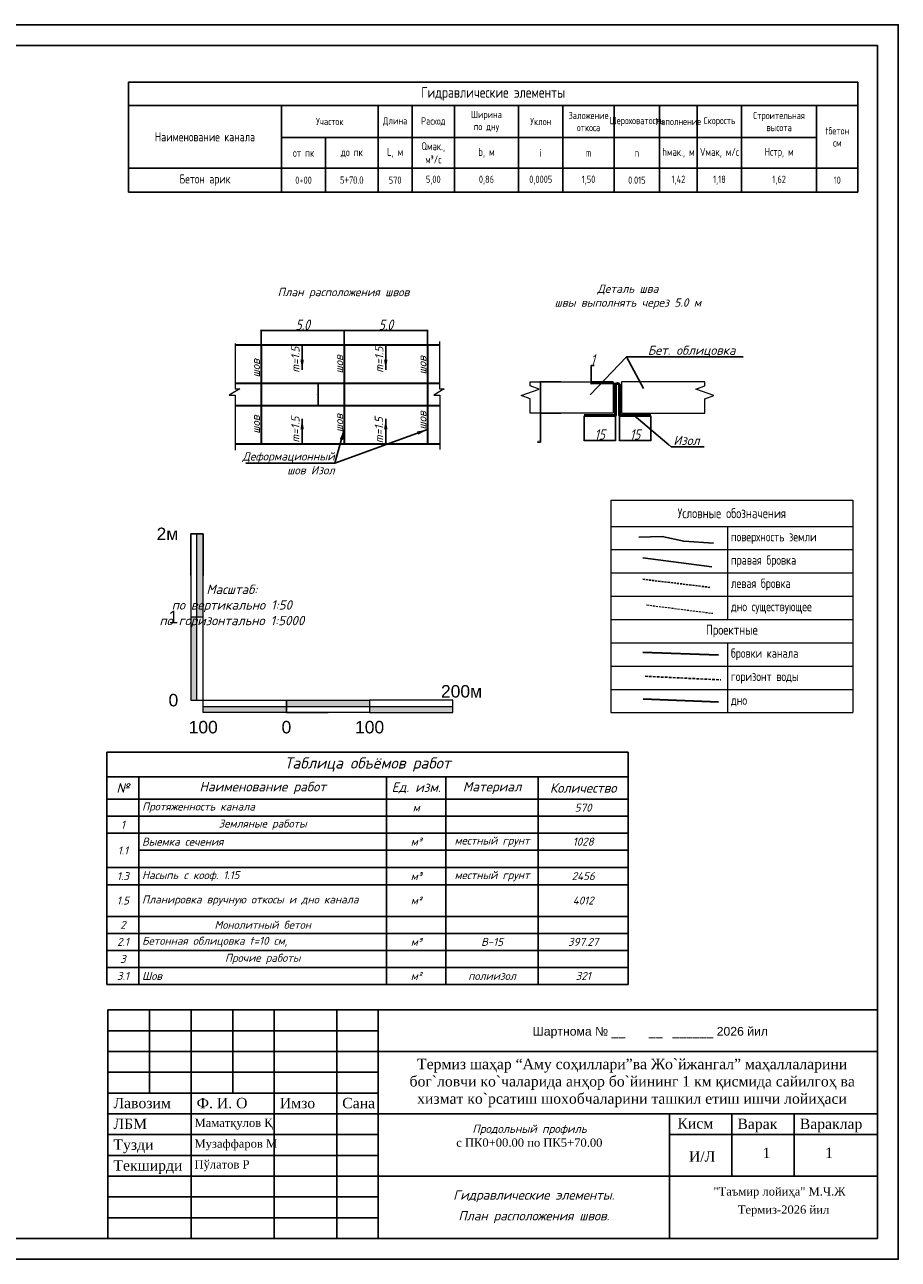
# Model space of a CAD drawing. Header units: millimetres. Extents: x -719 to 13548277, y -502 to 4357967.
# Tile 2 of 3: x 6777679 to 6777889, y 2049742 to 2050039. Entities that reach past the tile are written whole.
import ezdxf
from ezdxf import colors
from ezdxf.entities.mleader import LeaderData, LeaderLine
from ezdxf.enums import TextEntityAlignment as Align
from ezdxf.math import Vec2, Vec3

# ---------------------------------------------------------------- set-up
doc = ezdxf.new("R2010")
doc.units = ezdxf.units.MM
doc.header["$PDMODE"] = 3
doc.header["$PDSIZE"] = 5
for name, pattern in [('ACAD_ISO10W100', [18, 12, -3, 0, -3]), ('CENTER2', [28.575, 19.05, -3.175, 3.175, -3.175]), ('CONTI', [0]), ('DASHED2', [9.525, 6.35, -3.175]), ('DIVIDE2', [15.875, 6.35, -3.175, 0, -3.175, 0, -3.175]), ('HIDDENX2', [0.75, 0.5, -0.25])]:
    doc.linetypes.add(name, pattern=pattern)
doc.layers.get('Defpoints').update_dxf_attribs({"lineweight": 13})
for name, color, linetype, lineweight in [('dBotomlev', 6, 'Continuous', 35), ('Dimensions', 1, 'Continuous', 5), ('pr_title', 7, 'Continuous', 13)]:
    doc.layers.add(name, color=color, linetype=linetype, lineweight=lineweight)
for name, color, linetype in [('dBottomlev', 1, 'Continuous'), ('dNormlWater', 4, 'DASHED2'), ('ex_Leftbank', 5, 'ACAD_ISO10W100'), ('ex_Rightbank', 1, 'DIVIDE2'), ('ex_Zemly', 3, 'HIDDENX2'), ('RAMKA', 250, 'CONTI'), ('table', 6, 'Continuous')]:
    doc.layers.add(name, color=color, linetype=linetype)
doc.styles.add('GOST-2.304_Type-B_italic', font='txt')
doc.styles.add('ISO 2', font='isocpeui.ttf', dxfattribs={"height": 2})
doc.styles.add('ISOCPEUR_01CC0', font='isocpeui.ttf', dxfattribs={"height": 0.2})
doc.styles.add('SIMPLEX', font='romans.shx', dxfattribs={"width": 0.75})
doc.styles.get("Standard").update_dxf_attribs({"font": 'isocpeui.ttf'})
doc.styles.add('tiyms', font='times.ttf')
doc.styles.add('стиль1', font='arial.ttf')
doc.dimstyles.new('flat', dxfattribs={"dimtxt": 0.25, "dimasz": 0.23, "dimexe": 0.23, "dimexo": 0.1, "dimgap": 0.15, "dimtad": 1, "dimtoh": 1, "dimzin": 0, "dimdsep": 46, "dimtxsty": 'Standard', "dimblk": 'OBLIQUE', "dimcen": 0.09, "dimadec": 0, "dimazin": 0, "dimtfac": 1, "dimtofl": 0, "dimtmove": 0, "dimatfit": 3, "dimfxl": 0.4, "dimtolj": 1, "dimtzin": 0, "dimarcsym": 0})
doc.dimstyles.new('ISO 1-200', dxfattribs={"dimtxt": 2, "dimasz": 2.5, "dimexe": 1.25, "dimexo": 0.625, "dimtad": 1, "dimdec": 0, "dimlfac": 20, "dimtxsty": 'ISO 2', "dimblk": 'OBLIQUE', "dimcen": 2.5, "dimclrd": 256, "dimclre": 256, "dimclrt": 256, "dimadec": 0, "dimazin": 0, "dimtfac": 1, "dimtdec": 0, "dimtmove": 0, "dimatfit": 3, "dimfxl": 1, "dimarcsym": 0})

# ---------------------------------------------------------------- blocks, each defined once
blk = doc.blocks.new('*T573')
at = {"layer": 'Defpoints', "color": 8, "linetype": 'ByBlock', "lineweight": 0, "transparency": 16777216}
for p, q in [((0, 0), (58.14, 0)), ((0, 0), (0, -51.14)), ((58.14, 0), (58.14, -51.14)), ((0, -6.34), (58.14, -6.34)), ((28, -6.34), (28, -28.74)), ((0, -11.94), (58.14, -11.94)), ((0, -17.54), (58.14, -17.54)), ((0, -23.14), (58.14, -23.14)), ((0, -28.74), (58.14, -28.74)), ((0, -34.34), (58.14, -34.34)), ((28, -34.34), (28, -51.14)), ((0, -39.94), (58.14, -39.94)), ((0, -45.54), (58.14, -45.54)), ((0, -51.14), (58.14, -51.14))]:
    blk.add_line(p, q, dxfattribs=at)
at = {"color": 0, "transparency": 16777216, "insert": (29.07, -3.17), "char_height": 2.4, "width": 56.4136, "attachment_point": 5, "style": 'SIMPLEX'}
blk.add_mtext('Условные обозначения', dxfattribs=at)
at = {"transparency": 16777216, "style": 'SIMPLEX'}
for s, insert, char_height, width, attachment_point in [('поверхность земли', (28.86, -9.14), 2.24, 28.4136, 4), ('правая бровка', (28.86, -14.74), 2.24, 28.4136, 4), ('левая бровка', (28.86, -20.34), 2.24, 28.4136, 4), ('дно существующее', (28.86, -25.94), 2.24, 28.4136, 4), ('Проектные', (29.07, -31.54), 2.4, 56.4136, 5), ('бровки канала', (28.86, -37.14), 2.24, 28.4136, 4), ('горизонт воды', (28.86, -42.74), 2.24, 28.4136, 4), ('дно ', (28.86, -48.34), 2.24, 28.4136, 4)]:
    blk.add_mtext(s, dxfattribs=dict(at, insert=insert, char_height=char_height, width=width, attachment_point=attachment_point))
blk = doc.blocks.new('_Oblique')
at = {"color": 0, "linetype": 'ByBlock', "lineweight": -2}
blk.add_line((-0.5, -0.5), (0.5, 0.5), dxfattribs=at)
blk = doc.blocks.new('*D574')
at = {"layer": 'Defpoints', "color": 0, "lineweight": -2, "transparency": 16777216}
for p, q in [((6777736.02, 2049962.01), (6777736.02, 2049965.52)), ((6777736.02, 2049965.37), (6777756.02, 2049965.37)), ((6777756.02, 2049962.01), (6777756.02, 2049965.52))]:
    blk.add_line(p, q, dxfattribs=at)
at = {"layer": 'Defpoints', "color": 0, "lineweight": 25, "transparency": 16777216}
for p in [(6777756.02, 2049965.37), (6777736.02, 2049961.91), (6777756.02, 2049961.91)]:
    blk.add_point(p, dxfattribs=at)
at = {"layer": 'Defpoints', "color": 0, "lineweight": -2, "transparency": 16777216, "xscale": 0.2, "yscale": 0.2, "zscale": 0.2, "rotation": 180}
blk.add_blockref('_Oblique', (6777736.02, 2049965.37), dxfattribs=at)
at = {"layer": 'Defpoints', "color": 0, "lineweight": -2, "transparency": 16777216, "xscale": 0.2, "yscale": 0.2, "zscale": 0.2}
blk.add_blockref('_Oblique', (6777756.02, 2049965.37), dxfattribs=at)
at = {"layer": 'Defpoints', "color": 0, "transparency": 16777216, "insert": (6777746.02, 2049966.77), "char_height": 2.5, "attachment_point": 5, "style": 'GOST-2.304_Type-B_italic'}
blk.add_mtext('\\A1;5.0', dxfattribs=at)
blk = doc.blocks.new('*D575')
at = {"layer": 'Defpoints', "color": 0, "lineweight": -2, "transparency": 16777216}
for p, q in [((6777749.64, 2049952.71), (6777749.59, 2049952.71)), ((6777749.74, 2049947.31), (6777749.74, 2049952.71)), ((6777749.64, 2049947.31), (6777749.59, 2049947.31))]:
    blk.add_line(p, q, dxfattribs=at)
at = {"layer": 'Defpoints', "color": 0, "lineweight": 25, "transparency": 16777216}
for p in [(6777749.74, 2049952.71), (6777749.74, 2049952.71), (6777749.74, 2049947.31)]:
    blk.add_point(p, dxfattribs=at)
at = {"layer": 'Defpoints', "color": 0, "lineweight": -2, "transparency": 16777216, "xscale": 0.2, "yscale": 0.2, "zscale": 0.2}
for p, rotation in [((6777749.74, 2049952.71), 90), ((6777749.74, 2049947.31), 270)]:
    blk.add_blockref('_Oblique', p, dxfattribs=dict(at, rotation=rotation))
at = {"layer": 'Defpoints', "color": 0, "transparency": 16777216, "insert": (6777749.46, 2049950.01), "char_height": 0.25, "attachment_point": 5, "rotation": 90}
blk.add_mtext('\\A1;b', dxfattribs=at)
blk = doc.blocks.new('*D576')
at = {"layer": 'Defpoints', "color": 0, "lineweight": -2, "transparency": 16777216}
for p, q in [((6777756.02, 2049962.01), (6777756.02, 2049965.52)), ((6777756.02, 2049965.37), (6777776.02, 2049965.37)), ((6777776.02, 2049962.01), (6777776.02, 2049965.52))]:
    blk.add_line(p, q, dxfattribs=at)
at = {"layer": 'Defpoints', "color": 0, "lineweight": 25, "transparency": 16777216}
for p in [(6777776.02, 2049965.37), (6777756.02, 2049961.91), (6777776.02, 2049961.91)]:
    blk.add_point(p, dxfattribs=at)
at = {"layer": 'Defpoints', "color": 0, "lineweight": -2, "transparency": 16777216, "xscale": 0.2, "yscale": 0.2, "zscale": 0.2, "rotation": 180}
blk.add_blockref('_Oblique', (6777756.02, 2049965.37), dxfattribs=at)
at = {"layer": 'Defpoints', "color": 0, "lineweight": -2, "transparency": 16777216, "xscale": 0.2, "yscale": 0.2, "zscale": 0.2}
blk.add_blockref('_Oblique', (6777776.02, 2049965.37), dxfattribs=at)
at = {"layer": 'Defpoints', "color": 0, "transparency": 16777216, "insert": (6777766.02, 2049966.77), "char_height": 2.5, "attachment_point": 5, "style": 'GOST-2.304_Type-B_italic'}
blk.add_mtext('\\A1;5.0', dxfattribs=at)
blk = doc.blocks.new('_None')
blk = doc.blocks.new('*D577')
at = {"layer": 'Defpoints', "color": 0, "lineweight": -2, "transparency": 16777216}
for p, q in [((6777813.68, 2049944.87), (6777813.68, 2049938.81)), ((6777821.18, 2049944.84), (6777821.18, 2049938.81)), ((6777821.18, 2049938.96), (6777813.68, 2049938.96))]:
    blk.add_line(p, q, dxfattribs=at)
at = {"layer": 'Defpoints', "color": 0, "lineweight": 25, "transparency": 16777216}
for p in [(6777813.68, 2049944.97), (6777821.18, 2049944.94), (6777813.68, 2049938.96)]:
    blk.add_point(p, dxfattribs=at)
at = {"layer": 'Defpoints', "color": 0, "lineweight": -2, "transparency": 16777216, "xscale": 0.2, "yscale": 0.2, "zscale": 0.2, "rotation": 180}
blk.add_blockref('_Oblique', (6777813.68, 2049938.96), dxfattribs=at)
at = {"layer": 'Defpoints', "color": 0, "lineweight": -2, "transparency": 16777216, "xscale": 0.2, "yscale": 0.2, "zscale": 0.2}
blk.add_blockref('_Oblique', (6777821.18, 2049938.96), dxfattribs=at)
at = {"layer": 'Defpoints', "color": 0, "transparency": 16777216, "insert": (6777817.43, 2049940.36), "char_height": 2.5, "attachment_point": 5, "style": 'GOST-2.304_Type-B_italic'}
blk.add_mtext('\\A1;15', dxfattribs=at)
blk = doc.blocks.new('*D578')
at = {"layer": 'Defpoints', "color": 0, "lineweight": -2, "transparency": 16777216}
for p, q in [((6777822.18, 2049944.87), (6777822.18, 2049938.81)), ((6777829.68, 2049944.87), (6777829.68, 2049938.81)), ((6777829.68, 2049938.96), (6777822.18, 2049938.96))]:
    blk.add_line(p, q, dxfattribs=at)
at = {"layer": 'Defpoints', "color": 0, "lineweight": 25, "transparency": 16777216}
for p in [(6777822.18, 2049944.97), (6777829.68, 2049944.97), (6777822.18, 2049938.96)]:
    blk.add_point(p, dxfattribs=at)
at = {"layer": 'Defpoints', "color": 0, "lineweight": -2, "transparency": 16777216, "xscale": 0.2, "yscale": 0.2, "zscale": 0.2, "rotation": 180}
blk.add_blockref('_Oblique', (6777822.18, 2049938.96), dxfattribs=at)
at = {"layer": 'Defpoints', "color": 0, "lineweight": -2, "transparency": 16777216, "xscale": 0.2, "yscale": 0.2, "zscale": 0.2}
blk.add_blockref('_Oblique', (6777829.68, 2049938.96), dxfattribs=at)
at = {"layer": 'Defpoints', "color": 0, "transparency": 16777216, "insert": (6777825.93, 2049940.36), "char_height": 2.5, "attachment_point": 5, "style": 'GOST-2.304_Type-B_italic'}
blk.add_mtext('\\A1;15', dxfattribs=at)
blk = doc.blocks.new('*D580')
at = {"layer": 'Defpoints', "color": 0, "lineweight": -2, "transparency": 16777216}
for p, q in [((6777815.33, 2049953), (6777815.33, 2049957)), ((6777815.33, 2049957), (6777816.08, 2049957)), ((6777820.58, 2049953), (6777815.18, 2049953)), ((6777821.59, 2049952.63), (6777815.18, 2049952.63)), ((6777815.33, 2049952.63), (6777815.33, 2049953))]:
    blk.add_line(p, q, dxfattribs=at)
at = {"layer": 'Defpoints', "color": 0, "lineweight": 25, "transparency": 16777216}
for p in [(6777815.33, 2049952.63), (6777820.68, 2049953), (6777821.69, 2049952.63)]:
    blk.add_point(p, dxfattribs=at)
at = {"layer": 'Defpoints', "color": 0, "lineweight": -2, "transparency": 16777216, "xscale": 0.2, "yscale": 0.2, "zscale": 0.2}
for p, rotation in [((6777815.33, 2049953), 90), ((6777815.33, 2049952.63), 270)]:
    blk.add_blockref('_Oblique', p, dxfattribs=dict(at, rotation=rotation))
at = {"layer": 'Defpoints', "color": 0, "transparency": 16777216, "insert": (6777815.78, 2049958.4), "char_height": 2.5, "attachment_point": 5, "style": 'GOST-2.304_Type-B_italic'}
blk.add_mtext('\\A1;1', dxfattribs=at)
blk = doc.blocks.new('*D579')
at = {"layer": 'Defpoints', "color": 0, "lineweight": -2, "transparency": 16777216}
for p, q in [((6777808.11, 2049953), (6777803.06, 2049953)), ((6777803.21, 2049953), (6777803.21, 2049945.53)), ((6777808.11, 2049945.53), (6777803.06, 2049945.53)), ((6777803.21, 2049945.53), (6777803.21, 2049938.56)), ((6777803.21, 2049938.56), (6777802.5, 2049938.56))]:
    blk.add_line(p, q, dxfattribs=at)
at = {"layer": 'Defpoints', "color": 0, "lineweight": 25, "transparency": 16777216}
for p in [(6777803.21, 2049953), (6777808.21, 2049953), (6777808.21, 2049945.53)]:
    blk.add_point(p, dxfattribs=at)
at = {"layer": 'Defpoints', "color": 0, "lineweight": -2, "transparency": 16777216, "xscale": 0.2, "yscale": 0.2, "zscale": 0.2}
for p, rotation in [((6777803.21, 2049953), 90), ((6777803.21, 2049945.53), 270)]:
    blk.add_blockref('_Oblique', p, dxfattribs=dict(at, rotation=rotation))
at = {"layer": 'Defpoints', "color": 0, "transparency": 16777216, "insert": (6777802.78, 2049938.81), "char_height": 0.2, "attachment_point": 5, "style": 'ISOCPEUR_01CC0'}
blk.add_mtext('\\A1;tбет', dxfattribs=at)
blk = doc.blocks.new('*T581')
at = {"color": 0, "lineweight": -2, "transparency": 16777216}
for p, q in [((0, 0), (175.35, 0)), ((0, 0), (0, -5.66)), ((175.35, 0), (175.35, -5.66)), ((0, -5.66), (175.35, -5.66)), ((78.33, -13.33), (165.42, -13.33))]:
    blk.add_line(p, q, dxfattribs=at)
at = {"color": 0, "linetype": 'ByBlock', "lineweight": -2, "transparency": 16777216}
for p, q in [((0, -5.66), (0, -26.48)), ((36.78, -5.66), (36.78, -26.48)), ((59.99, -5.66), (59.99, -26.48)), ((68.2, -5.66), (68.2, -13.33)), ((78.33, -5.66), (78.33, -13.33)), ((93.78, -5.66), (93.78, -13.33)), ((104.42, -5.66), (104.42, -13.33)), ((116.76, -5.66), (116.76, -13.33)), ((127.66, -5.66), (127.66, -13.33)), ((136.74, -5.66), (136.74, -13.33)), ((147.38, -5.66), (147.38, -13.33)), ((165.42, -5.66), (165.42, -20.71)), ((175.35, -5.66), (175.35, -20.71)), ((36.78, -13.33), (68.2, -13.33)), ((47.38, -13.33), (47.38, -26.48)), ((68.2, -13.33), (78.33, -13.33)), ((68.2, -13.33), (68.2, -26.48)), ((78.33, -13.33), (78.33, -26.48)), ((93.78, -13.33), (93.78, -26.48)), ((104.42, -13.33), (104.42, -26.48)), ((116.76, -13.33), (116.76, -26.48)), ((127.66, -13.33), (127.66, -26.48)), ((136.74, -13.33), (136.74, -26.48)), ((147.38, -13.33), (147.38, -26.48)), ((0, -20.71), (175.35, -20.71)), ((165.42, -20.71), (165.42, -26.48)), ((175.35, -20.71), (175.35, -26.48)), ((0, -26.48), (175.35, -26.48))]:
    blk.add_line(p, q, dxfattribs=at)
at = {"color": 0, "transparency": 16777216, "attachment_point": 5, "style": 'SIMPLEX'}
for s, insert, char_height, width in [('Гидравлические элементы', (87.67, -2.83), 2.6162, 174.3437), ('Участок', (48.39, -9.49), 1.744, 21.8123), ('Длина', (64.1, -9.49), 1.744, 7.2097), ('Расход', (73.27, -9.49), 1.744, 8.8651), ('Ширина по дну', (86.05, -9.49), 1.7442, 8.4767), ('Уклон', (99.1, -9.49), 1.744, 9.3881), ('Заложение откоса', (110.59, -9.49), 1.7442, 12.1628), ('Шероховатость', (122.21, -9.49), 1.7442, 9.6406), ('Наполнение', (132.2, -9.49), 1.744, 7.8229), ('Скорость', (142.06, -9.49), 1.744, 9.386), ('Строительная высота', (156.4, -9.49), 1.7442, 16.7842), ('Наименование канала', (18.39, -13.18), 2.1802, 35.3877), ('tбетон\\Pсм', (170.38, -13.18), 1.744, 8.6754), ('Qмак., м³/с', (73.27, -17.02), 1.9186, 8.3768), ('hмак., м', (132.2, -17.02), 1.919, 7.8229), ('Vмак, м/с', (142.06, -17.02), 1.919, 9.386), ('от пк', (42.08, -17.02), 1.919, 9.2027), ('до пк', (53.69, -17.02), 1.919, 11.3538), ('L, м', (64.1, -17.02), 1.919, 7.2097), ('b, м', (86.05, -17.02), 1.919, 14.1975), ('i', (99.1, -17.02), 1.92, 9.6392), ('m', (110.59, -17.02), 1.92, 11.3326), ('n', (122.21, -17.02), 1.92, 9.6406), ('Hстр, м', (156.4, -17.02), 1.919, 16.7842)]:
    blk.add_mtext(s, dxfattribs=dict(at, insert=insert, char_height=char_height, width=width))
at = {"transparency": 16777216, "attachment_point": 5, "style": 'SIMPLEX'}
for s, insert, char_height, width in [('Бетон арик', (18.39, -23.59), 2.18, 35.7784), ('0+00', (42.08, -23.59), 1.744, 9.5934), ('{\\fTimes New Roman|b0|i0|c0|p18;5+70.0}', (53.69, -23.59), 1.7442, 11.6049), ('570', (64.1, -23.59), 1.744, 7.2097), ('5,00', (73.27, -23.59), 1.744, 9.1163), ('0,86', (86.05, -23.59), 1.744, 14.4487), ('0,0005', (99.1, -23.59), 1.744, 9.6392), ('1,50', (110.59, -23.59), 1.744, 11.3326), ('0.015', (122.21, -23.59), 1.744, 9.8918), ('1,42', (132.2, -23.59), 1.744, 8.0741), ('1,18', (142.06, -23.59), 1.744, 9.6371), ('1,62', (156.4, -23.59), 1.744, 17.0353), ('10', (170.38, -23.59), 1.744, 8.9266)]:
    blk.add_mtext(s, dxfattribs=dict(at, insert=insert, char_height=char_height, width=width))
blk = doc.blocks.new('*T582')
at = {"layer": 'table', "color": 0, "linetype": 'ByBlock', "lineweight": -2, "transparency": 16777216}
for p, q in [((0, 0), (125.28, 0)), ((0, 0), (0, -55.85)), ((125.28, 0), (125.28, -55.85)), ((0, -5.89), (125.28, -5.89)), ((7.68, -5.89), (7.68, -55.85)), ((67.22, -5.89), (67.22, -55.85)), ((81.48, -5.89), (81.48, -55.85)), ((103.7, -5.89), (103.7, -55.85)), ((0, -11.26), (125.28, -11.26)), ((0, -15.36), (125.28, -15.36)), ((0, -19.46), (125.28, -19.46)), ((7.68, -23.55), (125.28, -23.55)), ((0, -27.75), (125.28, -27.75)), ((0, -31.85), (125.28, -31.85)), ((0, -39.47), (125.28, -39.47)), ((0, -43.56), (125.28, -43.56)), ((0, -47.66), (125.28, -47.66)), ((0, -51.75), (125.28, -51.75)), ((0, -55.85), (125.28, -55.85))]:
    blk.add_line(p, q, dxfattribs=at)
at = {"layer": 'table', "color": 0, "transparency": 16777216}
for s, insert, char_height, width, attachment_point in [('Таблица объёмов работ', (62.64, -2.94), 2.688, 122.9713, 5), ('Ед. изм.', (74.35, -8.58), 2.304, 11.9536, 5), ('№', (3.84, -8.58), 2.3, 5.376, 5), ('Наименование работ', (37.45, -8.58), 2.304, 57.2392, 5), ('Материал', (92.59, -8.58), 2.304, 19.9123, 5), ('Количество', (114.49, -8.58), 2.304, 19.2742, 5), ('Протяженность канала', (8.45, -13.31), 1.92, 58.0072, 4), ('м', (74.35, -13.31), 1.92, 12.7216, 5), ('570', (114.49, -13.31), 1.92, 20.0422, 5), ('1', (3.84, -17.41), 1.92, 6.144, 5), ('Земляные работы', (37.45, -17.41), 1.92, 58.0072, 5), ('Выемка сечения', (8.45, -21.5), 1.92, 58.0072, 4), ('м³', (74.35, -21.5), 1.92, 12.7216, 5), ('местный грунт', (92.59, -21.5), 1.92, 20.6803, 5), ('1028', (114.49, -21.5), 1.92, 20.0422, 5), ('1.1', (3.84, -23.61), 1.92, 6.144, 5), ('1.3', (3.84, -29.8), 1.92, 6.144, 5), ('Насыпь c кооф. 1.15', (8.45, -29.8), 1.92, 58.0072, 4), ('м³', (74.35, -29.8), 1.92, 12.7216, 5), ('местный грунт', (92.59, -29.8), 1.92, 20.6803, 5), ('2456', (114.49, -29.8), 1.92, 20.0422, 5), ('1.5', (3.84, -35.66), 1.92, 6.144, 5), ('Планировка вручную откосы и дно канала', (8.45, -35.66), 1.92, 58.0072, 4), ('м²', (74.35, -35.66), 1.92, 12.7216, 5), ('4012', (114.49, -35.66), 1.92, 20.0422, 5), ('2', (3.84, -41.51), 1.92, 6.144, 5), ('Монолитный бетон', (37.45, -41.51), 1.92, 58.0072, 5), ('2.1', (3.84, -45.61), 1.92, 6.144, 5), ('Бетонная облицовка t=10 см,', (8.45, -45.61), 1.92, 58.0072, 4), ('м³', (74.35, -45.61), 1.92, 12.7216, 5), ('В-15', (92.59, -45.61), 1.92, 20.6803, 5), ('397.27', (114.49, -45.61), 1.92, 20.0422, 5), ('3', (3.84, -49.71), 1.92, 6.144, 5), ('Прочие работы', (37.45, -49.71), 1.92, 58.0072, 5), ('3.1', (3.84, -53.8), 1.92, 6.144, 5), ('Шов', (8.45, -53.8), 1.92, 58.0072, 4), ('м²', (74.35, -53.8), 1.92, 12.7216, 5), ('полиизол', (92.59, -53.8), 1.92, 20.6803, 5), ('321', (114.49, -53.8), 1.92, 20.0422, 5)]:
    blk.add_mtext(s, dxfattribs=dict(at, insert=insert, char_height=char_height, width=width, attachment_point=attachment_point))

msp = doc.modelspace()

# ---------------------------------------------------------------- hatches: boundary and pattern name
h = msp.add_hatch(color=256)
h.dxf.hatch_style = 1
h.paths.add_polyline_path([(6777762.109, 2049876.466), (6777742.109, 2049876.466), (6777742.109, 2049874.966), (6777752.109, 2049874.966), (6777762.109, 2049874.966)])
h.paths.add_polyline_path([(6777782.109, 2049874.966), (6777762.109, 2049874.966), (6777762.109, 2049873.466), (6777782.109, 2049873.466)])
h.paths.add_polyline_path([(6777742.109, 2049874.966), (6777722.109, 2049874.966), (6777722.109, 2049873.466), (6777742.109, 2049873.466)])
at = {"layer": 'pr_title'}
h = msp.add_hatch(color=256, dxfattribs=at)
h.dxf.hatch_style = 1
h.paths.add_polyline_path([(6777722.109, 2049916.466), (6777720.609, 2049916.466), (6777720.609, 2049896.466), (6777722.109, 2049896.466)])
h.paths.add_polyline_path([(6777720.609, 2049896.466), (6777719.109, 2049896.466)], flags=17)
h.paths.add_polyline_path([(6777722.109, 2049896.466), (6777720.609, 2049896.466)], flags=17)
h.paths.add_polyline_path([(6777720.609, 2049896.466), (6777719.109, 2049896.466), (6777719.109, 2049876.466), (6777720.609, 2049876.466)])

# ---------------------------------------------------------------- linework, layer by layer
at = {"lineweight": 25}
msp.add_lwpolyline([(6777469.199, 2050038.95), (6777469.199, 2049741.95), (6777889.199, 2049741.95), (6777889.199, 2050038.95), (6777469.199, 2050038.95)], dxfattribs=at)
msp.add_lwpolyline([(6777489.199, 2050033.95), (6777489.199, 2049746.95), (6777884.199, 2049746.95), (6777884.199, 2050033.95)], close=True, dxfattribs=at)
at = {"color": 1, "lineweight": 50}
msp.add_lwpolyline([(6777813.683, 2049944.936), (6777821.183, 2049944.936), (6777821.183, 2049952.301, -0.6621139), (6777822.183, 2049952.293), (6777822.183, 2049944.965), (6777829.683, 2049944.965)], format="xyb", dxfattribs=at)
msp.add_lwpolyline([(6777699.199, 2049746.95), (6777884.199, 2049746.95), (6777884.199, 2049801.95), (6777699.199, 2049801.95)], close=True)
at = {"linetype": 'ByBlock'}
msp.add_lwpolyline([(6777764.199, 2049791.95), (6777884.199, 2049791.95)], dxfattribs=at)
at = {"layer": 'dBotomlev', "color": 27, "ltscale": 0.05, "true_color": 0x834a26}
msp.add_lwpolyline([(6777827.822, 2049887.966), (6777845.987, 2049887.359)], dxfattribs=at)
at = {"layer": 'dBotomlev', "ltscale": 0.05}
msp.add_lwpolyline([(6777827.87, 2049876.77), (6777845.958, 2049876.031)], dxfattribs=at)
at = {"layer": 'dBottomlev', "color": 0, "linetype": 'HIDDENX2', "lineweight": 15}
msp.add_lwpolyline([(6777828.705, 2049899.371), (6777844.587, 2049897.355)], dxfattribs=at)
at = {"layer": 'Dimensions', "color": 0}
for p, q in [((6777778.937, 2049962.707), (6777778.937, 2049951.368)), ((6777729.778, 2049962.292), (6777729.778, 2049951.368)), ((6777730.9, 2049951.368), (6777728.369, 2049949.839)), ((6777729.778, 2049951.368), (6777730.9, 2049951.368)), ((6777780.059, 2049951.368), (6777777.528, 2049949.839)), ((6777778.937, 2049951.368), (6777780.059, 2049951.368)), ((6777728.369, 2049949.839), (6777729.803, 2049949.839)), ((6777729.803, 2049949.839), (6777729.803, 2049936.573)), ((6777777.528, 2049949.839), (6777778.962, 2049949.839)), ((6777778.962, 2049949.839), (6777778.962, 2049936.759))]:
    msp.add_line(p, q, dxfattribs=at)
for points in [[(6777719.109, 2049906.466), (6777719.109, 2049916.466), (6777722.109, 2049916.466), (6777722.109, 2049906.466)], [(6777719.109, 2049896.466), (6777719.109, 2049876.466), (6777722.109, 2049876.466), (6777722.109, 2049896.466)], [(6777742.109, 2049876.466), (6777752.109, 2049876.466)], [(6777762.109, 2049873.466), (6777742.109, 2049873.466), (6777742.109, 2049876.466), (6777762.109, 2049876.466)], [(6777742.109, 2049873.466), (6777752.109, 2049873.466)]]:
    msp.add_lwpolyline(points, dxfattribs=at)
for points in [[(6777722.109, 2049896.466), (6777722.109, 2049916.466), (6777719.109, 2049916.466), (6777719.109, 2049896.466)], [(6777742.109, 2049873.466), (6777722.109, 2049873.466), (6777722.109, 2049876.466), (6777742.109, 2049876.466)], [(6777782.109, 2049876.466), (6777762.109, 2049876.466), (6777762.109, 2049873.466), (6777782.109, 2049873.466)]]:
    msp.add_lwpolyline(points, close=True, dxfattribs=at)
at = {"layer": 'dNormlWater', "ltscale": 0.1, "flags": 128}
msp.add_lwpolyline([(6777828.318, 2049882.207), (6777846.507, 2049881.341)], dxfattribs=at)
at = {"layer": 'ex_Leftbank', "linetype": 'HIDDENX2'}
msp.add_line((6777827.791, 2049905.543), (6777844.009, 2049903.584), dxfattribs=at)
at = {"layer": 'ex_Rightbank', "color": 1, "linetype": 'CENTER2'}
msp.add_line((6777844.407, 2049908.551), (6777827.81, 2049910.669), dxfattribs=at)
at = {"layer": 'ex_Zemly', "color": 3, "linetype": 'Continuous'}
msp.add_lwpolyline([(6777826.793, 2049915.696), (6777832.406, 2049915.841), (6777837.634, 2049914.697), (6777844.77, 2049914.214)], dxfattribs=at)
at = {"layer": 'pr_title', "lineweight": 30}
for p, q in [((6777729.778, 2049961.908), (6777778.937, 2049961.908)), ((6777729.778, 2049952.708), (6777778.937, 2049952.708)), ((6777729.803, 2049947.308), (6777778.962, 2049947.308)), ((6777729.803, 2049938.108), (6777778.962, 2049938.108))]:
    msp.add_line(p, q, dxfattribs=at)
at = {"layer": 'pr_title', "color": 1, "lineweight": 30}
for p, q in [((6777736.019, 2049961.908), (6777736.019, 2049938.108)), ((6777756.019, 2049961.908), (6777756.019, 2049938.108)), ((6777776.019, 2049961.908), (6777776.019, 2049938.108))]:
    msp.add_line(p, q, dxfattribs=at)
at = {"layer": 'pr_title'}
for points in [[(6777800.683, 2049948.926), (6777798.519, 2049949.713), (6777802.847, 2049951.288), (6777800.683, 2049952.076), (6777800.683, 2049953.001), (6777820.683, 2049953.001), (6777820.683, 2049945.53), (6777800.683, 2049945.53)], [(6777842.683, 2049948.926), (6777844.847, 2049949.713), (6777840.519, 2049951.288), (6777842.683, 2049952.076), (6777842.683, 2049953.001), (6777822.683, 2049953.001), (6777822.683, 2049945.53), (6777842.683, 2049945.53)]]:
    msp.add_lwpolyline(points, close=True, dxfattribs=at)
for points in [[(6777720.609, 2049906.466), (6777720.609, 2049916.466)], [(6777720.609, 2049896.466), (6777720.609, 2049906.466)], [(6777720.609, 2049886.466), (6777720.609, 2049896.466)], [(6777720.609, 2049876.466), (6777720.609, 2049886.466)], [(6777722.109, 2049874.966), (6777732.109, 2049874.966)], [(6777722.109, 2049874.966), (6777742.109, 2049874.966)], [(6777742.109, 2049874.966), (6777752.109, 2049874.966)], [(6777752.109, 2049874.966), (6777762.109, 2049874.966)], [(6777762.109, 2049874.966), (6777782.109, 2049874.966)]]:
    msp.add_lwpolyline(points, dxfattribs=at)
at = {"layer": 'RAMKA'}
for p, q in [((6777709.199, 2049781.95), (6777709.199, 2049801.95)), ((6777719.199, 2049746.95), (6777719.199, 2049801.95)), ((6777729.199, 2049781.95), (6777729.199, 2049801.95)), ((6777739.199, 2049746.95), (6777739.199, 2049801.95)), ((6777754.199, 2049746.95), (6777754.199, 2049801.95)), ((6777764.199, 2049746.95), (6777764.199, 2049801.95)), ((6777699.199, 2049796.95), (6777764.199, 2049796.95)), ((6777699.199, 2049791.95), (6777764.199, 2049791.95)), ((6777699.199, 2049786.95), (6777764.199, 2049786.95)), ((6777699.199, 2049781.95), (6777764.199, 2049781.95)), ((6777884.199, 2049776.95), (6777699.195, 2049776.95)), ((6777884.199, 2049776.95), (6777764.199, 2049776.95)), ((6777834.199, 2049746.95), (6777834.199, 2049776.95)), ((6777849.199, 2049761.95), (6777849.199, 2049776.95)), ((6777864.199, 2049761.95), (6777864.199, 2049776.95)), ((6777699.199, 2049771.95), (6777764.199, 2049771.95)), ((6777834.199, 2049771.95), (6777884.199, 2049771.95)), ((6777834.199, 2049771.95), (6777884.199, 2049771.95)), ((6777884.199, 2049771.95), (6777834.199, 2049771.95)), ((6777884.199, 2049771.95), (6777834.199, 2049771.95)), ((6777699.199, 2049766.95), (6777764.199, 2049766.95)), ((6777699.199, 2049761.95), (6777884.199, 2049761.95)), ((6777699.199, 2049756.95), (6777764.199, 2049756.95)), ((6777699.199, 2049751.95), (6777764.199, 2049751.95))]:
    msp.add_line(p, q, dxfattribs=at)

# ---------------------------------------------------------------- block references
for name, p in [('*T581', (6777704.146, 2050025.143)), ('*T573', (6777820.115, 2049924.602)), ('*T582', (6777698.96, 2049863.919))]:
    msp.add_blockref(name, p)

# ---------------------------------------------------------------- texts
at = {"layer": 'Dimensions', "color": 0, "style": 'ISOCPEUR_01CC0'}
for s, p in [('m=1.5', (6777744.263, 2049958.358)), ('шов', (6777754.749, 2049957.245)), ('m=1.5', (6777764.403, 2049958.358)), ('шов', (6777774.749, 2049957.027)), ('шов', (6777734.749, 2049956.302)), ('шов', (6777734.749, 2049942.743)), ('m=1.5', (6777744.263, 2049941.538)), ('шов', (6777754.749, 2049943.106)), ('m=1.5', (6777764.343, 2049941.41)), ('шов', (6777774.749, 2049943.758))]:
    msp.add_text(s, height=2, rotation=90, dxfattribs=at).set_placement(p, align=Align.MIDDLE)
at = {"layer": 'pr_title', "style": 'стиль1'}
for s, p in [('2м', (6777716.107, 2049916.466)), ('1', (6777716.109, 2049896.466)), ('0', (6777716.109, 2049876.466))]:
    msp.add_text(s, height=3, dxfattribs=at).set_placement(p, align=Align.MIDDLE_RIGHT)
for s, p in [('200м', (6777784.206, 2049880.089)), ('100', (6777722.109, 2049871.466)), ('0', (6777742.109, 2049871.466)), ('100', (6777762.109, 2049871.466))]:
    msp.add_text(s, height=3, dxfattribs=at).set_placement(p, align=Align.TOP_CENTER)
at = {"layer": 'pr_title'}
for s, insert, char_height, attachment_point, style in [('План расположения швов', (6777755.832, 2049974.367), 2, 5, 'ISO 2'), ('Деталь шва\\P{\\C256;швы выполнять через 5.0 м}', (6777824.198, 2049973.504), 2, 5, 'ISO 2'), ('Масштаб:\\Pпо вертикально{\\H0.99998x; 1:50\\Pпо горизонтально \\H0.99998x;1:5000}', (6777728.991, 2049904.237), 2.25, 2, 'ISOCPEUR_01CC0')]:
    msp.add_mtext(s, dxfattribs=dict(at, insert=insert, char_height=char_height, attachment_point=attachment_point, style=style))
at = {"layer": 'pr_title', "insert": (6777753.718, 2049933.444), "char_height": 2, "width": 21.3296, "attachment_point": 6, "style": 'ISOCPEUR_01CC0'}
msp.add_mtext('Деформационный \\Pшов {\\C7;Изол}', dxfattribs=at)
at = {"layer": 'pr_title', "insert": (6777801.587, 2049754.62), "char_height": 2.25, "width": 65, "attachment_point": 5, "line_spacing_factor": 1.333333, "style": 'ISOCPEUR_01CC0'}
msp.add_mtext('{\\C0;Гидравлические элементы.\\P}План расположения швов.', dxfattribs=at)
at = {"layer": 'RAMKA', "lineweight": 13, "style": 'стиль1'}
msp.add_text('Шартнома № __       __   ______ 2026 йил', height=2.1, rotation=359.99993, dxfattribs=at).set_placement((6777801.301, 2049795.751))
at = {"layer": 'RAMKA', "style": 'tiyms'}
for s, p in [('"Таъмир лойиҳа" М.Ч.Ж ', (6777844.767, 2049757.287)), ('Термиз-2026 йил', (6777850.625, 2049752.912))]:
    msp.add_text(s, height=2, dxfattribs=at).set_placement(p)
at = {"layer": 'RAMKA', "color": 1, "attachment_point": 1, "style": 'tiyms'}
for s, insert, char_height, width in [('\\pi3.1155;{\\C256;Термиз шаҳар “Aму соҳиллари”ва Жо`йжангал” маҳаллаларини \\P\\pi1.3023;бог`ловчи ко`чаларида анҳор бо`йининг 1 км қисмида сайилгоҳ ва \\P\\pi3.1263;хизмат ко`рсатиш шохобчаларини ташкил етиш ишчи лойиҳаси}', (6777770.406, 2049790.188), 2.5, 107.11426), ('\\pi10.304;{\\fISOCPEUR|b0|i1|c204|p34;\\C256;Продольный профиль\\fTimes New Roman|b0|i0|c204|p18;                                      \\P\\pi6.4225;с ПК0+00.00 по ПК5+70.00 }', (6777776.509, 2049774.357), 2, 46.99924)]:
    msp.add_mtext(s, dxfattribs=dict(at, insert=insert, char_height=char_height, width=width))
at = {"layer": 'RAMKA', "attachment_point": 1, "style": 'tiyms'}
for s, insert, char_height, width in [('{\\fTimes New Roman|b0|i0|c204|p18;Лавозим}', (6777700.526, 2049780.789), 2.5, 20), ('{\\fTimes New Roman|b0|i0|c204|p18;Лавозим}', (6777700.526, 2049780.789), 2.5, 20), ('{\\fTimes New Roman|b0|i0|c204|p18;Ф. И. О}', (6777720.526, 2049780.789), 2.5, 20), ('{\\fTimes New Roman|b0|i0|c204|p18;Ф. И. О}', (6777720.526, 2049780.789), 2.5, 20), ('{\\fTimes New Roman|b0|i0|c204|p18;Имзо}', (6777740.526, 2049780.789), 2.5, 20), ('{\\fTimes New Roman|b0|i0|c204|p18;Имзо}', (6777740.526, 2049780.789), 2.5, 20), ('{\\fTimes New Roman|b0|i0|c204|p18;Сана}', (6777755.526, 2049780.789), 2.5, 20), ('{\\fTimes New Roman|b0|i0|c204|p18;Сана}', (6777755.526, 2049780.789), 2.5, 20), ('{\\fTimes New Roman|b0|i0|c204|p18;ЛБМ}', (6777700.526, 2049775.789), 2.5, 20), ('Маматқулов Қ', (6777720.011, 2049775.789), 2, 24.34622), ('{\\fTimes New Roman|b0|i0|c204|p18;Кисм}', (6777836.101, 2049775.886), 2.5, 20), ('{\\fTimes New Roman|b0|i0|c204|p18;Варак}', (6777850.526, 2049775.789), 2.5, 20), ('{\\fTimes New Roman|b0|i0|c204|p18;Вараклар}', (6777865.526, 2049775.789), 2.5, 20), ('Тузди', (6777700.526, 2049770.789), 2.5, 20), ('Музаффаров М', (6777720.011, 2049770.789), 2, 24.34622), ('{\\fTimes New Roman|b0|i0|c204|p18;И/Л}', (6777838.873, 2049767.929), 2.5, 20), ('1', (6777856.587, 2049768.805), 2.5, 20), ('1', (6777871.587, 2049768.805), 2.5, 20), ('{\\fTimes New Roman|b0|i0|c204|p18;Текширди}', (6777700.526, 2049765.789), 2.5, 20), ('Пўлатов Р', (6777720.011, 2049765.789), 2, 24.34622)]:
    msp.add_mtext(s, dxfattribs=dict(at, insert=insert, char_height=char_height, width=width))

# ---------------------------------------------------------------- dimensions: what is measured, and where the dimension line sits
at = {"layer": 'Defpoints'}
for base, p1, p2, picture, middle in [((6777756.019, 2049965.373), (6777736.019, 2049961.908), (6777756.019, 2049961.908), '*D574', (6777746.019, 2049966.773)), ((6777776.019, 2049965.373), (6777756.019, 2049961.908), (6777776.019, 2049961.908), '*D576', (6777766.019, 2049966.773))]:
    dim = msp.add_linear_dim(base=base, p1=p1, p2=p2, text='5.0', dimstyle='flat', override={"dimtxt": 2.5, "dimasz": 0.2, "dimexe": 0.15, "dimtxsty": 'GOST-2.304_Type-B_italic'}, dxfattribs=at)
    dim.commit()
    dim.dimension.update_dxf_attribs({"geometry": picture, "text_midpoint": middle})
for base, p1, p2, text, override, picture, middle in [((6777815.333, 2049952.628), (6777820.683, 2049953.001), (6777821.686, 2049952.628), '1', {"dimtxt": 2.5, "dimasz": 0.2, "dimexe": 0.15, "dimtxsty": 'GOST-2.304_Type-B_italic'}, '*D580', (6777815.781, 2049957.001)), ((6777749.736, 2049952.708), (6777749.736, 2049947.308), (6777749.736, 2049952.708), 'b', {"dimasz": 0.2, "dimexe": 0.15}, '*D575', (6777749.736, 2049950.008)), ((6777803.212, 2049953.001), (6777808.214, 2049945.53), (6777808.214, 2049953.001), 'tбет', {"dimtxt": 2, "dimasz": 0.2, "dimexe": 0.15, "dimtxsty": 'ISOCPEUR_01CC0'}, '*D579', (6777802.78, 2049938.555))]:
    dim = msp.add_linear_dim(base=base, p1=p1, p2=p2, angle=90, text=text, dimstyle='flat', override=override, dxfattribs=at)
    dim.commit()
    dim.dimension.update_dxf_attribs({"geometry": picture, "text_midpoint": middle, "dimtype": 160})
dim = msp.add_linear_dim(base=(6777813.683, 2049938.964), p1=(6777821.183, 2049944.936), p2=(6777813.683, 2049944.965), text='15', dimstyle='flat', override={"dimtxt": 2.5, "dimasz": 0.2, "dimexe": 0.15, "dimtxsty": 'GOST-2.304_Type-B_italic'}, dxfattribs=at)
dim.commit()
dim.dimension.update_dxf_attribs({"geometry": '*D577', "text_midpoint": (6777817.433, 2049938.964), "dimtype": 160})

# ---------------------------------------------------------------- leaders
at = {"layer": 'pr_title'}
for points, override in [([(6777745.888, 2049955.908), (6777745.888, 2049961.908)], {"dimtxsty": 'Standard'}), ([(6777765.989, 2049955.908), (6777765.989, 2049961.908)], {"dimasz": 2.5, "dimtxsty": 'Standard'}), ([(6777756.019, 2049941.561), (6777753.718, 2049933.444), (6777732.388, 2049933.444)], {"dimtxsty": 'Standard'}), ([(6777776.019, 2049941.561), (6777753.718, 2049933.444), (6777732.388, 2049933.444)], {"dimtxsty": 'Standard'}), ([(6777745.888, 2049944.108), (6777745.888, 2049938.108)], {"dimtxsty": 'Standard'}), ([(6777765.989, 2049944.108), (6777765.989, 2049938.108)], {"dimtxsty": 'Standard'})]:
    msp.add_leader(points, dimstyle='ISO 1-200', override=override, dxfattribs=at)

# ---------------------------------------------------------------- next in the draw order: leaders
ml = msp.add_multileader_mtext('Standard', dxfattribs=at)
ml.set_content('Бет. облицовка', color=256, style='ISOCPEUR_01CC0')
ml.set_leader_properties()
ml.set_arrow_properties(name='NONE')
ml.build(insert=Vec2(0, 0))
ml.multileader.update_dxf_attribs({"text_left_attachment_type": 6, "text_right_attachment_type": 6, "dogleg_length": 0.0001, "arrow_head_size": 2})
ctx = ml.context
ctx.base_point, ctx.char_height, ctx.arrow_head_size, ctx.landing_gap_size, ctx.plane_origin = Vec3(6777828.472, 2049959.086), 2.2, 2, 0.5, Vec3(6777802.08, 2049951.564)
ctx.left_attachment, ctx.right_attachment = 6, 6
notes = []
notes.append((ctx, [(0, (1, 1, 0), (6777823.86, 2049959.086), (1, 0), 4.612, [(0, [(6777827.924, 2049951.453)], 0, [])])]))
ctx.mtext.insert, ctx.mtext.flow_direction = Vec3(6777828.972, 2049961.726), 5
ctx.mtext.has_bg_fill, ctx.mtext.bg_color, ctx.mtext.bg_scale_factor, ctx.mtext.bg_transparency, ctx.mtext.use_window_bg_color = 1, -1023410167, 1.5, 0, 1
ml = msp.add_multileader_mtext('Standard', dxfattribs=at)
ml.set_content('{\\C7;Изол}', color=256, style='ISOCPEUR_01CC0')
ml.set_leader_properties()
ml.set_arrow_properties(name='NONE')
ml.build(insert=Vec2(0, 0))
ml.multileader.update_dxf_attribs({"text_left_attachment_type": 6, "text_right_attachment_type": 6, "dogleg_length": 0.0001, "arrow_head_size": 2})
ctx = ml.context
ctx.base_point, ctx.char_height, ctx.arrow_head_size, ctx.landing_gap_size, ctx.plane_origin = Vec3(6777834.617, 2049937.39), 2.2, 2, 0.5, Vec3(6777769.539, 2049959.858)
ctx.left_attachment, ctx.right_attachment = 6, 6
notes.append((ctx, [(0, (1, 1, 0), (6777834.617, 2049937.39), (1, 0), 0.0005, [(0, [(6777825.746, 2049944.965)], 0, [])])]))
ctx.mtext.insert, ctx.mtext.flow_direction = Vec3(6777835.117, 2049940.03), 5
ctx.mtext.has_bg_fill, ctx.mtext.bg_color, ctx.mtext.bg_scale_factor, ctx.mtext.bg_transparency, ctx.mtext.use_window_bg_color = 1, -1023410167, 1.5, 0, 1
for ctx, leaders in notes:
    for number, flags, end, landing, length, lines in leaders:
        leader = LeaderData()
        leader.index, (leader.has_last_leader_line, leader.has_dogleg_vector, leader.attachment_direction) = number, flags
        leader.last_leader_point, leader.dogleg_vector, leader.dogleg_length = Vec3(end), Vec3(landing), length
        for number, points, colour, breaks in lines:
            line = LeaderLine()
            line.index, line.vertices, line.color, line.breaks = number, Vec3.list(points), colors.encode_raw_color(colour), breaks
            leader.lines.append(line)
        ctx.leaders.append(leader)

# ---------------------------------------------------------------- next in the draw order: linework, layer by layer
msp.add_lwpolyline([(6777823.86, 2049959.086), (6777815.141, 2049949.935)], dxfattribs=at)

# ---------------------------------------------------------------- next in the draw order: dimensions: what is measured, and where the dimension line sits
at = {"layer": 'Defpoints'}
dim = msp.add_linear_dim(base=(6777822.183, 2049938.964), p1=(6777829.683, 2049944.965), p2=(6777822.183, 2049944.965), text='15', dimstyle='flat', override={"dimtxt": 2.5, "dimasz": 0.2, "dimexe": 0.15, "dimtxsty": 'GOST-2.304_Type-B_italic'}, dxfattribs=at)
dim.commit()
dim.dimension.update_dxf_attribs({"geometry": '*D578', "text_midpoint": (6777825.933, 2049938.964), "dimtype": 160})

doc.saveas('drawing.dxf')
